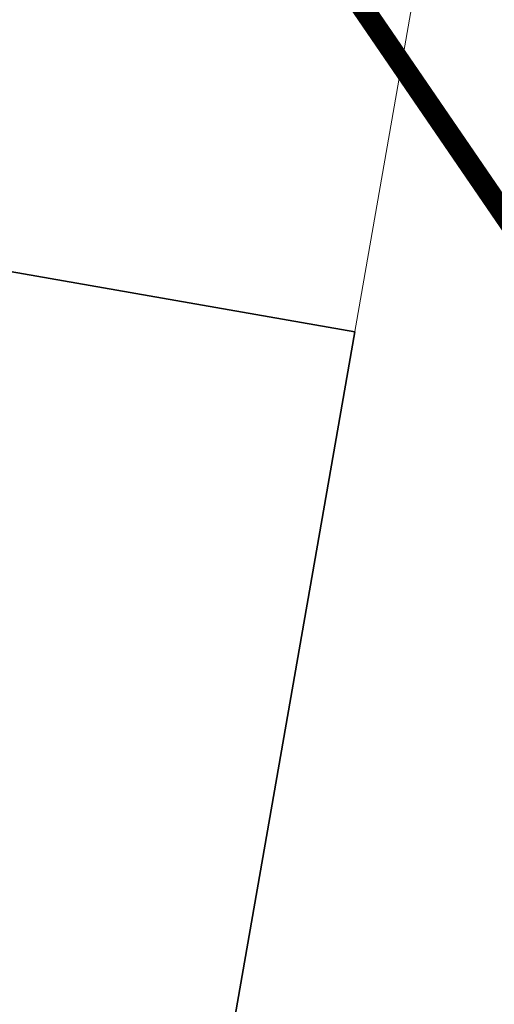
# Model space of a CAD drawing. Header units: metres. Extents: x 2514 to 227642, y 1683 to 852646.
# Tile 201 of 256: x 113819.33 to 113823.67, y 426352.62 to 426361.65. Entities that reach past the tile are written whole.
import ezdxf
from ezdxf.lldxf.tags import DXFTag

# ---------------------------------------------------------------- set-up
doc = ezdxf.new("R2010")
doc.units = ezdxf.units.M
doc.linetypes.add('XX-CENTER', pattern=[8, 5, -1, 1, -1])
for name, color, linetype, lineweight in [('B-WE-KG-GRENS_PERCEEL-GV', 252, 'KG-PERCEEL', 18), ('B-WE-OG-BEBOUWING-GV', 4, 'Continuous', 35), ('N-WE-KG-WERKGRENS-G', 7, 'XX-CENTER', 35)]:
    doc.layers.add(name, color=color, linetype=linetype, lineweight=lineweight)
doc.styles.get("Standard").update_dxf_attribs({"font": 'romans'})
tags = doc.linetypes.add('KG-PERCEEL', pattern='A,5.5,-2,["P",Standard,S=1.8,R=0,X=-0.5,Y=-0.9],-2,5.5,-2,[5,NLCS.SHX,S=0.75,R=0,X=0,Y=0],-2', length=19).pattern_tags.tags
tags[6] = DXFTag(74, 10)

msp = doc.modelspace()

# ---------------------------------------------------------------- linework, layer by layer
at = {"layer": 'B-WE-KG-GRENS_PERCEEL-GV', "ltscale": 0.2}
msp.add_lwpolyline([(113808.861, 426353.269), (113809.127, 426353.222), (113807.467, 426343.042), (113819.277, 426340.947), (113823.057, 426362.562), (113823.086, 426362.727), (113810.889, 426364.861)], dxfattribs=at)
at = {"layer": 'B-WE-OG-BEBOUWING-GV'}
msp.add_lwpolyline([(113822.397, 426358.787), (113810.2, 426360.92), (113808.861, 426353.269), (113809.127, 426353.222), (113808.735, 426350.467), (113815.067, 426349.349), (113813.755, 426341.913), (113819.277, 426340.947)], close=True, dxfattribs=at)
at = {"layer": 'N-WE-KG-WERKGRENS-G', "ltscale": 0.5, "const_width": 0.2, "flags": 128}
msp.add_lwpolyline([(113769.2433, 426371.3626), (113822.2166, 426362.125), (113825.4334, 426357.4232), (113818.6388, 426318.6453), (113777.2585, 426325.4946), (113776.5685, 426321.3257), (113771.356, 426322.1358), (113770.8128, 426317.9953), (113789.473, 426314.7592), (113787.6637, 426304.3501), (113786.1985, 426304.5778), (113784.1872, 426292.5626), (113782.2412, 426292.8884), (113780.1454, 426281.1716), (113758.7673, 426284.8719), (113758.2483, 426281.8737), (113739.236, 426285.1645), (113737.6571, 426287.601), (113767.6992, 426369.2983)], close=True, dxfattribs=at)

doc.saveas('drawing.dxf')
